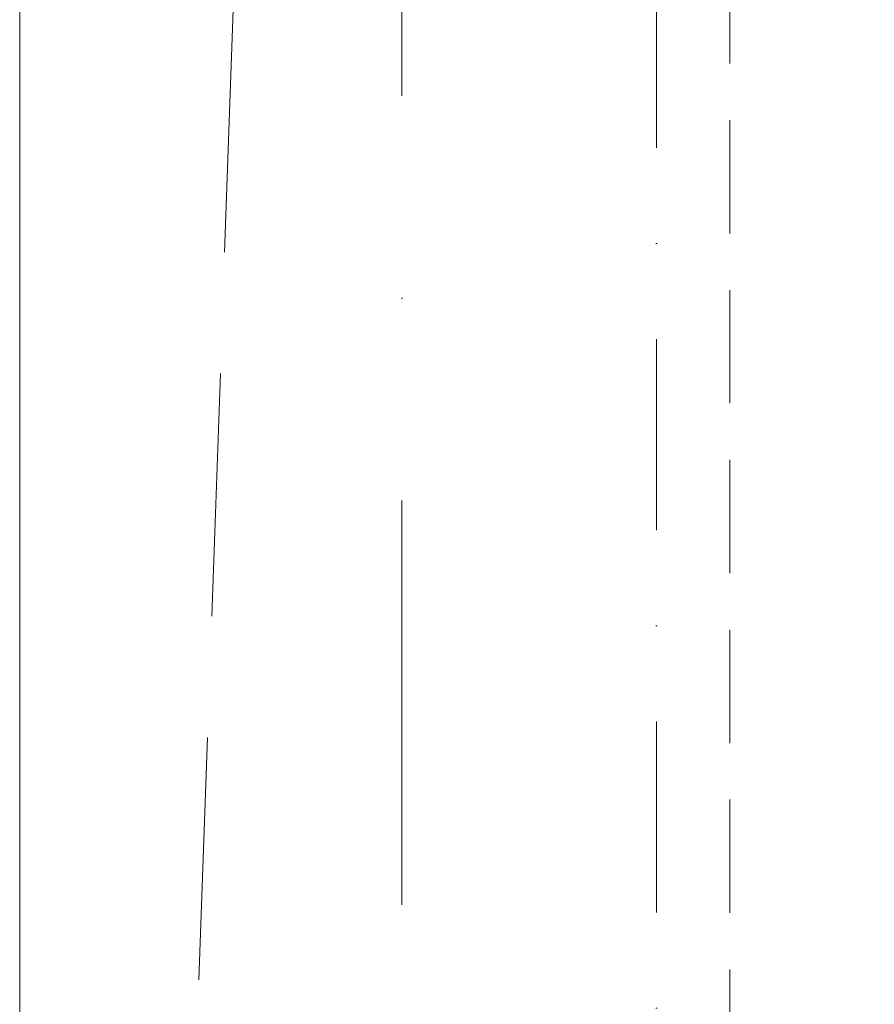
# Model space of a CAD drawing. Header units: millimetres. Extents: x 144573 to 336993, y 74252 to 247042.
# Tile 32 of 256: x 147161 to 147832, y 179784 to 180557. Entities that reach past the tile are written whole.
import ezdxf

# ---------------------------------------------------------------- set-up
doc = ezdxf.new("R2010")
doc.units = ezdxf.units.MM
for name, pattern in [('CK_Čerchovaná 50', [6, 3, -1.5, 0, -1.5]), ('ČERCHOVANÁ', [25.4, 12.7, -6.35, 0, -6.35]), ('ČÁRKOVANÁ', [19.05, 12.7, -6.35])]:
    doc.linetypes.add(name, pattern=pattern)
for name, color, linetype, lineweight in [('NOVA', 255, 'Continuous', 0), ('OSY', 255, 'Continuous', 0), ('TENKA', 255, 'Continuous', 0)]:
    doc.layers.add(name, color=color, linetype=linetype, lineweight=lineweight)

msp = doc.modelspace()

# ---------------------------------------------------------------- linework, layer by layer
at = {"layer": 'NOVA', "linetype": 'ČÁRKOVANÁ', "ltscale": 15}
msp.add_line((147161.48, 175805.259), (147911.48, 197105.259), dxfattribs=at)
at = {"layer": 'NOVA'}
msp.add_line((147161.48, 175055.259), (147161.48, 190997.759), dxfattribs=at)
at = {"layer": 'NOVA', "ltscale": 5}
msp.add_line((147161.48, 175055.259), (147161.48, 190997.759), dxfattribs=at)
at = {"layer": 'OSY', "linetype": 'ČERCHOVANÁ', "ltscale": 25}
msp.add_line((147461.48, 199232.667), (147461.48, 174158.02), dxfattribs=at)
at = {"layer": 'TENKA', "linetype": 'CK_Čerchovaná 50', "ltscale": 50}
msp.add_line((147661.48, 177155.259), (147661.48, 181355.259), dxfattribs=at)
at = {"layer": 'TENKA', "linetype": 'ČÁRKOVANÁ', "ltscale": 7}
msp.add_lwpolyline([(147718.98, 197855.259), (172861.48, 197855.259), (172861.48, 175055.259), (147718.98, 175055.259)], close=True, dxfattribs=at)
at = {"layer": 'TENKA', "ltscale": 20}
msp.add_lwpolyline([(147161.48, 179292.759), (147161.48, 181417.759)], close=True, dxfattribs=at)

doc.saveas('drawing.dxf')
